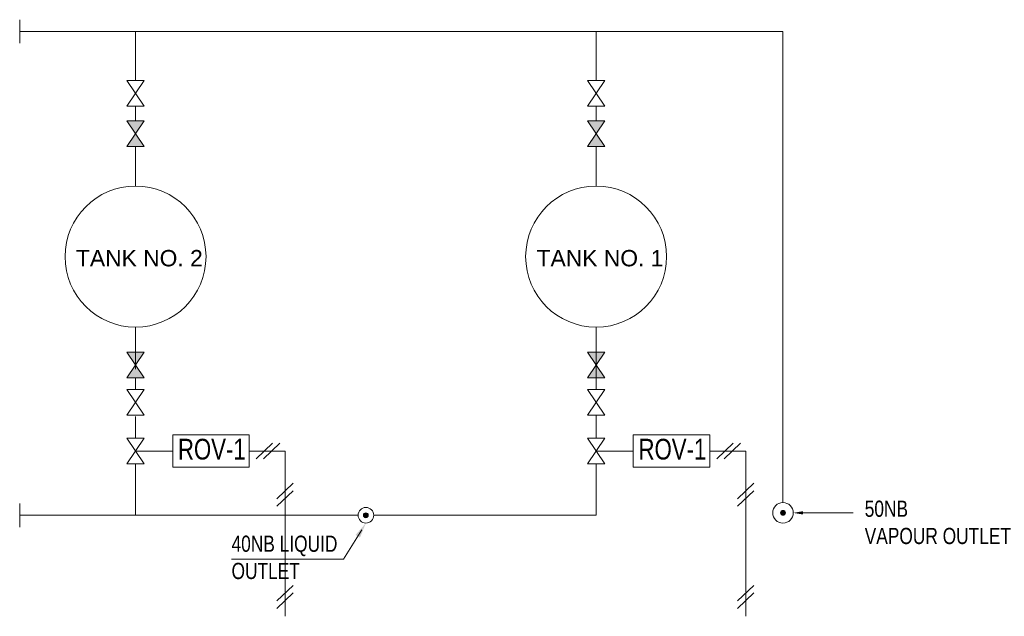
# Model space of a CAD drawing. Header units: millimetres. Extents: x 675887 to 845087, y 647781 to 767581.
# Tile 7 of 16: x 785954 to 812410, y 686303 to 702332. Entities that reach past the tile are written whole.
import ezdxf

# ---------------------------------------------------------------- set-up
doc = ezdxf.new("R2010")
doc.units = ezdxf.units.MM
doc.header["$LTSCALE"] = 3500
doc.header["$MEASUREMENT"] = 0
for name, color, linetype, lineweight in [('P1', 2, 'Continuous', 30), ('PPPP', 7, 'Continuous', 30), ('text', 3, 'Continuous', 25)]:
    doc.layers.add(name, color=color, linetype=linetype, lineweight=lineweight)
doc.styles.add('DIM', font='txt', dxfattribs={"width": 0.8})
doc.styles.add('style1', font='ARIAL.TTF')

msp = doc.modelspace()

# ---------------------------------------------------------------- hatches: boundary and pattern name
at = {"layer": 'P1', "lineweight": 15}
for points in [[(788835, 698924), (789297, 698924), (788835, 699617), (789297, 699617)], [(801212, 698924), (801674, 698924), (801212, 699617), (801674, 699617)], [(788835, 692711), (789297, 692711), (788835, 693404), (789297, 693404)], [(801212, 692711), (801674, 692711), (801212, 693404), (801674, 693404)]]:
    msp.add_hatch(color=1, dxfattribs=at).paths.add_polyline_path(points)
h = msp.add_hatch(color=1, dxfattribs=at)
edge = h.paths.add_edge_path()
edge.add_arc((795256, 689018), 65.6, 0, 360)
h = msp.add_hatch(color=1, dxfattribs=at)
edge = h.paths.add_edge_path()
edge.add_arc((806463, 689083), 65.6, 0, 360)

# ---------------------------------------------------------------- linework, layer by layer
at = {"lineweight": 15}
msp.add_line((785954, 701697), (785954, 702332), dxfattribs=at)
at = {"color": 1, "lineweight": 15}
msp.add_lwpolyline([(806939, 689083), (808345, 689083)], dxfattribs=at)
msp.add_solid([(806999, 689039), (806739, 689083), (806999, 689126)], dxfattribs=at)
at = {"layer": 'P1', "color": 1, "lineweight": 15}
for points in [[(788835, 700009), (789297, 700009), (788835, 700702), (789297, 700702)], [(801212, 700009), (801674, 700009), (801212, 700702), (801674, 700702)], [(788835, 698924), (789297, 698924), (788835, 699617), (789297, 699617)], [(801212, 698924), (801674, 698924), (801212, 699617), (801674, 699617)], [(788835, 692711), (789297, 692711), (788835, 693404), (789297, 693404)], [(801212, 692711), (801674, 692711), (801212, 693404), (801674, 693404)], [(788835, 691703), (789297, 691703), (788835, 692396), (789297, 692396)], [(801212, 691703), (801674, 691703), (801212, 692396), (801674, 692396)], [(788835, 690397), (789297, 690397), (788835, 691090), (789297, 691090)], [(801212, 690397), (801674, 690397), (801212, 691090), (801674, 691090)]]:
    msp.add_lwpolyline(points, close=True, dxfattribs=at)
for centre, radius in [((795256, 689018), 210), ((806463, 689083), 276), ((795256, 689018), 65.6), ((806463, 689083), 65.6)]:
    msp.add_circle(centre, radius, dxfattribs=at)
at = {"layer": 'PPPP', "linetype": 'ByBlock', "lineweight": 15}
for p, q in [((806463, 702014), (785954, 702014)), ((789066, 702014), (789066, 700702)), ((801443, 702014), (801443, 700702)), ((806463, 702014), (806463, 689360)), ((789066, 700009), (789066, 699617)), ((801443, 700009), (801443, 699617)), ((789066, 698924), (789066, 697860)), ((801443, 698924), (801443, 697860)), ((789066, 694073), (789066, 692941)), ((801443, 694073), (801443, 692396)), ((789066, 691669), (789066, 691090)), ((801443, 691703), (801443, 691090)), ((789066, 690397), (789066, 689018)), ((801443, 690397), (801443, 689018)), ((785954, 688700), (785954, 689335)), ((789066, 689018), (785954, 689018)), ((795046, 689018), (789066, 689018)), ((795466, 689018), (795579, 689018)), ((795579, 689018), (801443, 689018)), ((795147, 688631), (794658, 687837)), ((794658, 687837), (791642, 687837))]:
    msp.add_line(p, q, dxfattribs=at)
for centre in [(789066, 695967), (801443, 695967)]:
    msp.add_circle(centre, 1894, dxfattribs=at)
msp.add_solid([(794979, 688490), (795256, 688808), (795097, 688417)], dxfattribs=at)
at = {"layer": 'text', "color": 0, "lineweight": 15}
for p, q in [((789066, 692396), (789066, 692711)), ((801443, 692396), (801443, 692711)), ((792749, 690951), (792312, 690536)), ((792946, 690951), (792509, 690536)), ((805125, 690951), (804688, 690536)), ((805323, 690951), (804886, 690536)), ((789066, 690744), (790065, 690744)), ((792118, 690744), (793085, 690744)), ((793085, 690744), (793085, 686303)), ((801443, 690744), (802441, 690744)), ((804495, 690744), (805461, 690744)), ((805461, 690744), (805461, 686303)), ((793303, 689879), (792866, 689463)), ((805680, 689879), (805243, 689463)), ((793303, 689675), (792866, 689259)), ((805680, 689675), (805243, 689259)), ((793303, 687135), (792866, 686720)), ((805680, 687135), (805243, 686720)), ((793303, 686931), (792866, 686516)), ((805680, 686931), (805243, 686516))]:
    msp.add_line(p, q, dxfattribs=at)
for points in [[(790065, 691176), (792118, 691176), (792118, 690311), (790065, 690311)], [(802441, 691176), (804495, 691176), (804495, 690311), (802441, 690311)]]:
    msp.add_lwpolyline(points, close=True, dxfattribs=at)

# ---------------------------------------------------------------- texts
at = {"layer": 'PPPP', "color": 3, "linetype": 'ByBlock', "lineweight": 15, "style": 'DIM', "width": 0.8}
for s, height, p in [('50NB ', 435.1, (808659, 688976)), ('VAPOUR OUTLET', 435.05, (808659, 688244)), ('40NB LIQUID', 435.05, (791646, 688036)), ('OUTLET', 435.1, (791646, 687304))]:
    msp.add_text(s, height=height, dxfattribs=at).set_placement(p)
at = {"layer": 'PPPP', "color": 3, "linetype": 'ByBlock', "lineweight": 15, "char_height": 556.6, "attachment_point": 5, "style": 'DIM'}
for insert in [(791116, 690790), (803492, 690790)]:
    msp.add_mtext('ROV-1', dxfattribs=dict(at, insert=insert))
at = {"layer": 'text', "color": 0, "lineweight": 15, "style": 'style1'}
for s, p in [('TANK NO. 2', (787466, 695706)), ('TANK NO. 1', (799843, 695706))]:
    msp.add_text(s, height=439, dxfattribs=at).set_placement(p)

doc.saveas('drawing.dxf')
